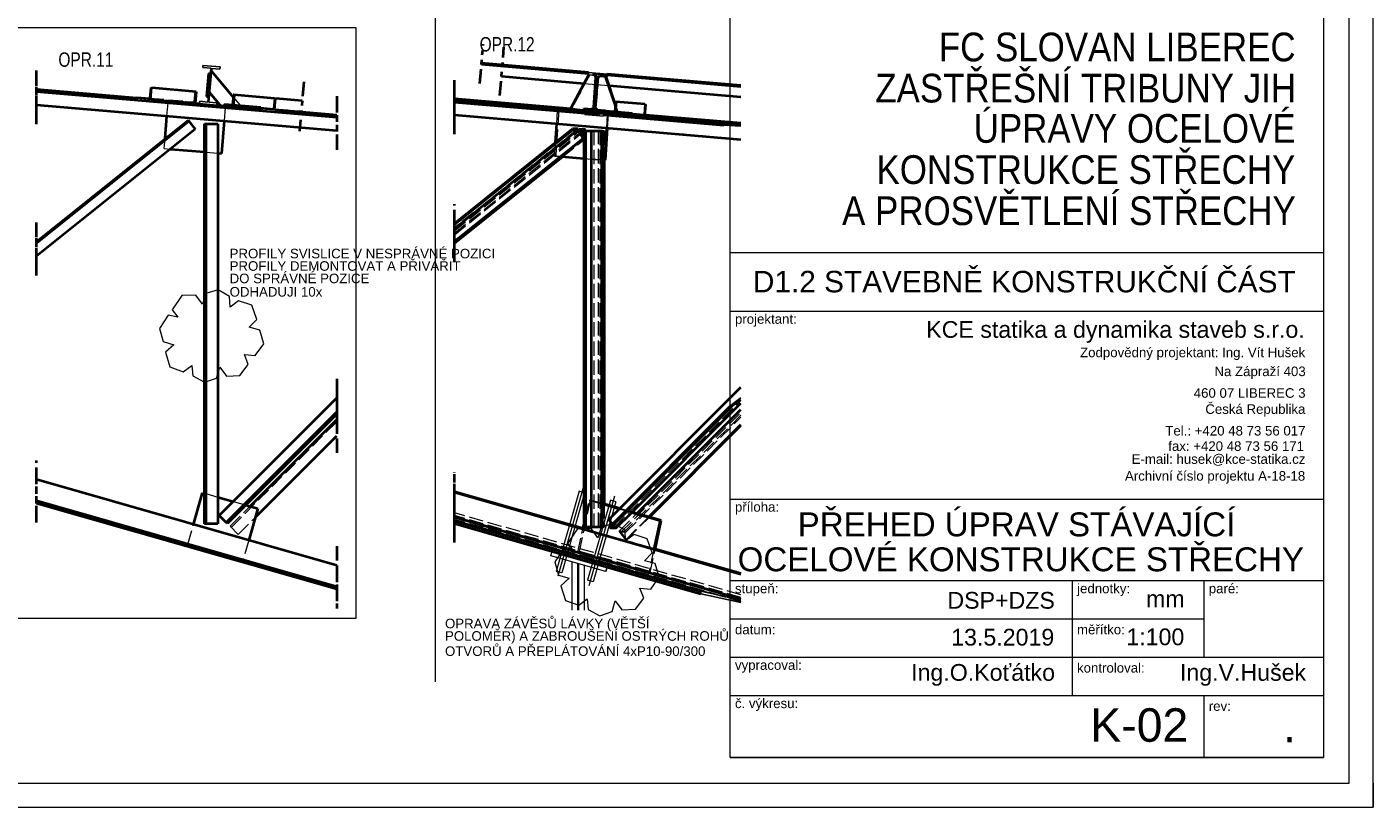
# Model space of a CAD drawing. Header units: metres. Extents: x 235 to 340, y 94 to 153.
# Tile 29 of 48: x 312 to 340, y 94 to 110. Entities that reach past the tile are written whole.
import ezdxf

# ---------------------------------------------------------------- set-up
doc = ezdxf.new("R2010")
doc.units = ezdxf.units.M
doc.linetypes.add('__RA_2', pattern=[0.4, 0.3, -0.1])
doc.linetypes.add('__RA_4', pattern=[0.6, 0.3, -0.1, 0, -0.1, 0, -0.1])
for name, color, linetype, lineweight in [('k-ocel', 132, 'Continuous', 13), ('KOTY', 171, 'Continuous', 18), ('POPIS', 7, 'Continuous', 13), ('SRAFY', 254, 'Continuous', 18), ('Standard', 7, 'Continuous', 40)]:
    doc.layers.add(name, color=color, linetype=linetype, lineweight=lineweight)
doc.styles.add('ARIAL', font='ARIAL.TTF')

msp = doc.modelspace()

# ---------------------------------------------------------------- linework, layer by layer
at = {"layer": 'k-ocel', "color": 204, "linetype": 'Continuous', "lineweight": 13}
for p, q in [((323.269, 100.585), (322.791, 98.912)), ((323.36, 100.685), (322.825, 98.813)), ((323.385, 100.552), (322.907, 98.879)), ((323.385, 100.552), (323.269, 100.585)), ((324.01, 100.485), (323.475, 98.611)), ((323.923, 100.398), (323.445, 98.725)), ((324.038, 100.365), (323.56, 98.692)), ((324.038, 100.365), (323.923, 100.398)), ((322.676, 99.236), (322.703, 99.332)), ((323.83, 98.907), (322.676, 99.236)), ((323.125, 98.098), (323.125, 99.108)), ((323.244, 98.098), (323.244, 99.074)), ((323.261, 98.098), (323.261, 99.069)), ((323.381, 98.098), (323.381, 99.035)), ((322.907, 98.879), (322.791, 98.912)), ((323.83, 98.907), (323.857, 99.003)), ((323.857, 99.003), (323.83, 98.907)), ((323.56, 98.692), (323.445, 98.725))]:
    msp.add_line(p, q, dxfattribs=at)
at = {"layer": 'KOTY', "color": 171, "linetype": 'Continuous', "lineweight": 18}
msp.add_line((339.859, 94.486), (339.859, 93.986), dxfattribs=at)
msp.add_line((339.859, 94.486), (339.859, 93.986), dxfattribs=at)
msp.add_line((339.859, 94.486), (339.859, 93.986), dxfattribs=at)
msp.add_line((339.859, 94.486), (339.859, 93.986), dxfattribs=at)
at = {"layer": 'POPIS', "color": 204, "linetype": 'Continuous', "lineweight": 13}
for p, q in [((326.426, 95.019), (326.426, 123.686)), ((338.826, 123.686), (338.826, 95.019)), ((326.426, 105.575), (338.826, 105.575)), ((326.426, 104.351), (338.826, 104.351)), ((326.426, 100.424), (338.826, 100.424)), ((326.426, 98.719), (338.826, 98.719)), ((333.575, 98.719), (333.575, 97.919)), ((336.326, 98.719), (336.326, 97.119)), ((326.426, 97.919), (336.326, 97.919)), ((333.573, 97.919), (333.573, 97.119)), ((326.426, 97.119), (338.826, 97.119)), ((333.573, 97.119), (333.573, 96.319)), ((326.426, 96.319), (338.826, 96.319)), ((336.326, 96.319), (336.326, 95.019)), ((338.826, 95.019), (326.426, 95.019)), ((326.426, 95.019), (338.826, 95.019))]:
    msp.add_line(p, q, dxfattribs=at)
at = {"layer": 'SRAFY', "color": 136, "linetype": 'Continuous', "lineweight": 18}
for points in [[(234.859, 93.986), (339.859, 93.986), (339.859, 153.386), (234.859, 153.386), (234.859, 93.986)], [(235.359, 94.486), (339.359, 94.486), (339.359, 152.886), (235.359, 152.886), (235.359, 94.486)]]:
    msp.add_lwpolyline(points, dxfattribs=at)
at = {"layer": 'Standard', "color": 1, "linetype": '__RA_4', "lineweight": 40}
for p, q in [((321.196, 109.106), (321.266, 109.927)), ((321.613, 108.854), (321.699, 109.866)), ((311.929, 108.541), (311.929, 109.381)), ((311.929, 108.26), (311.929, 109.341)), ((317.518, 109.144), (317.429, 108.108)), ((320.664, 108.373), (320.664, 109.175)), ((320.664, 108.319), (320.664, 109.16)), ((320.664, 108.051), (320.664, 109.119)), ((318.209, 108.843), (318.209, 108.003)), ((318.209, 108.803), (318.209, 107.722)), ((320.664, 108.76), (320.664, 108.804)), ((320.664, 108.745), (320.664, 108.788)), ((320.664, 105.755), (320.664, 106.584)), ((320.664, 105.406), (320.664, 106.469)), ((311.929, 105.373), (311.929, 106.204)), ((311.929, 105.096), (311.929, 106.173)), ((320.664, 105.939), (320.664, 106.285)), ((320.664, 105.377), (320.664, 106.196)), ((320.664, 105.666), (320.664, 105.936)), ((320.664, 105.638), (320.664, 105.908)), ((318.209, 102.939), (318.209, 101.845)), ((318.209, 102.645), (318.209, 101.8)), ((318.209, 102.486), (318.209, 101.347)), ((311.929, 99.983), (311.929, 101.232)), ((311.929, 99.933), (311.929, 100.783)), ((320.664, 100.168), (320.664, 100.975)), ((320.664, 99.641), (320.664, 100.96)), ((320.664, 100.526), (320.664, 100.632)), ((320.664, 100.511), (320.664, 100.617)), ((320.664, 99.512), (320.664, 100.369)), ((320.664, 99.921), (320.664, 100.09)), ((318.209, 99.438), (318.209, 98.189)), ((318.209, 98.989), (318.209, 98.139))]:
    msp.add_line(p, q, dxfattribs=at)
at = {"layer": 'Standard', "color": 2, "linetype": 'Continuous', "lineweight": 25}
for p, q in [((315.408, 109.486), (315.404, 109.44)), ((315.404, 109.44), (315.572, 109.426)), ((315.766, 109.455), (315.408, 109.486)), ((315.572, 109.426), (315.511, 108.72)), ((315.534, 108.718), (315.594, 109.424)), ((315.594, 109.424), (315.762, 109.409)), ((315.762, 109.409), (315.766, 109.455)), ((323.467, 109.337), (323.463, 109.288)), ((323.463, 109.288), (323.642, 109.273)), ((323.858, 109.303), (323.467, 109.337)), ((323.642, 109.273), (323.575, 108.493)), ((323.607, 108.491), (323.674, 109.27)), ((323.674, 109.27), (323.853, 109.255)), ((323.853, 109.255), (323.858, 109.303)), ((314.313, 109.018), (314.294, 108.802)), ((314.342, 109.015), (314.313, 109.018)), ((314.322, 108.776), (314.342, 109.015)), ((314.031, 108.825), (314.029, 108.801)), ((314.029, 108.801), (314.322, 108.776)), ((314.294, 108.802), (314.031, 108.825)), ((315.343, 108.735), (315.339, 108.689)), ((315.339, 108.689), (315.698, 108.658)), ((315.511, 108.72), (315.343, 108.735)), ((315.702, 108.704), (315.534, 108.718)), ((315.698, 108.658), (315.702, 108.704)), ((316.62, 108.603), (316.618, 108.579)), ((316.618, 108.579), (316.911, 108.554)), ((316.883, 108.581), (316.62, 108.603)), ((316.902, 108.796), (316.883, 108.581)), ((316.931, 108.793), (316.902, 108.796)), ((316.911, 108.554), (316.931, 108.793)), ((324.646, 108.674), (324.628, 108.459)), ((324.673, 108.672), (324.646, 108.674)), ((324.653, 108.432), (324.673, 108.672)), ((323.396, 108.509), (323.392, 108.46)), ((323.392, 108.46), (323.782, 108.427)), ((323.575, 108.493), (323.396, 108.509)), ((323.787, 108.475), (323.607, 108.491)), ((323.782, 108.427), (323.787, 108.475)), ((324.387, 108.479), (324.385, 108.455)), ((324.385, 108.455), (324.653, 108.432)), ((324.628, 108.459), (324.387, 108.479))]:
    msp.add_line(p, q, dxfattribs=at)
at = {"layer": 'Standard', "color": 1, "linetype": 'Continuous', "lineweight": 40}
for p, q in [((323.465, 109.313), (321.23, 109.505)), ((323.467, 109.337), (321.232, 109.529)), ((315.522, 109.316), (315.481, 108.837)), ((315.562, 109.312), (315.522, 109.316)), ((315.589, 109.364), (316.049, 108.818)), ((323.377, 109.104), (321.647, 109.252)), ((323.113, 108.612), (323.475, 109.287)), ((323.574, 108.606), (323.621, 109.235)), ((323.59, 109.277), (323.621, 109.235)), ((323.637, 109.235), (323.607, 109.276)), ((323.621, 109.235), (323.637, 109.235)), ((323.637, 109.235), (323.623, 109.05)), ((323.671, 109.235), (323.703, 109.266)), ((323.816, 109.255), (323.703, 109.266)), ((323.703, 109.266), (323.719, 109.266)), ((323.723, 109.266), (323.832, 109.255)), ((323.816, 109.255), (324.03, 108.624)), ((323.832, 109.255), (323.816, 109.255)), ((324.033, 108.661), (323.832, 109.255)), ((326.651, 109.04), (323.855, 109.28)), ((326.651, 109.064), (323.858, 109.303)), ((314.029, 108.801), (311.929, 108.981)), ((311.929, 108.941), (318.209, 108.403)), ((315.265, 108.936), (314.342, 109.015)), ((315.265, 108.936), (315.245, 108.697)), ((315.77, 108.652), (315.551, 108.913)), ((316.035, 108.653), (316.054, 108.868)), ((316.04, 108.87), (316.037, 108.833)), ((316.054, 108.868), (316.04, 108.87)), ((316.902, 108.796), (316.054, 108.868)), ((326.651, 108.823), (323.899, 109.059)), ((311.929, 108.66), (318.209, 108.122)), ((314.322, 108.776), (314.843, 108.731)), ((314.719, 108.71), (314.722, 108.742)), ((316.313, 108.573), (314.719, 108.71)), ((314.843, 108.731), (315.339, 108.689)), ((315.481, 108.837), (315.521, 108.834)), ((315.698, 108.658), (316.097, 108.624)), ((315.857, 108.644), (315.859, 108.668)), ((316.62, 108.603), (315.859, 108.668)), ((316.618, 108.579), (316.097, 108.624)), ((316.316, 108.605), (316.313, 108.573)), ((317.484, 108.746), (316.931, 108.793)), ((323.094, 108.581), (320.664, 108.789)), ((323.578, 108.525), (320.664, 108.775)), ((320.664, 108.773), (323.578, 108.523)), ((320.664, 108.76), (323.577, 108.51)), ((320.664, 108.719), (323.394, 108.485)), ((323.091, 108.575), (323.113, 108.612)), ((323.229, 108.56), (323.091, 108.575)), ((323.368, 108.587), (323.365, 108.548)), ((323.368, 108.587), (323.536, 108.57)), ((323.381, 108.548), (323.384, 108.585)), ((323.574, 108.606), (323.536, 108.57)), ((323.552, 108.57), (323.584, 108.601)), ((323.585, 108.606), (323.574, 108.606)), ((323.644, 108.558), (323.616, 108.596)), ((324.02, 108.511), (324.038, 108.726)), ((324.646, 108.674), (324.038, 108.726)), ((311.929, 105.804), (315.1, 108.341)), ((315.115, 108.322), (311.929, 105.773)), ((314.617, 107.955), (314.658, 108.426)), ((315.1, 108.341), (315.115, 108.322)), ((315.115, 108.322), (315.25, 108.153)), ((315.853, 108.324), (315.795, 107.646)), ((318.209, 108.443), (316.911, 108.554)), ((320.664, 108.451), (326.651, 107.937)), ((323.229, 108.56), (323.365, 108.548)), ((323.365, 108.548), (323.381, 108.548)), ((323.579, 108.539), (323.382, 108.556)), ((323.536, 108.57), (323.552, 108.57)), ((323.609, 108.507), (326.294, 108.277)), ((323.808, 108.506), (323.61, 108.523)), ((323.61, 108.521), (323.808, 108.504)), ((323.809, 108.519), (323.611, 108.536)), ((323.644, 108.558), (323.811, 108.541)), ((323.785, 108.452), (326.294, 108.237)), ((323.808, 108.499), (323.811, 108.541)), ((324.082, 108.475), (323.808, 108.499)), ((323.825, 108.503), (323.828, 108.527)), ((324.385, 108.455), (323.825, 108.503)), ((324.387, 108.479), (323.828, 108.527)), ((324.08, 108.482), (324.082, 108.475)), ((324.082, 108.475), (324.098, 108.475)), ((324.098, 108.475), (324.096, 108.48)), ((324.097, 108.479), (326.651, 108.26)), ((326.651, 108.262), (324.653, 108.433)), ((326.651, 108.276), (324.654, 108.447)), ((315.25, 108.153), (311.929, 105.496)), ((315.439, 99.904), (315.439, 108.264)), ((315.439, 108.264), (315.471, 108.264)), ((315.471, 108.264), (315.471, 99.904)), ((315.471, 108.264), (315.719, 108.264)), ((315.719, 108.264), (315.719, 99.904)), ((320.664, 106.184), (323.131, 108.157)), ((323.25, 108.138), (320.664, 106.069)), ((323.143, 108.138), (320.664, 106.155)), ((322.776, 107.874), (322.802, 108.267)), ((323.25, 108.157), (323.131, 108.157)), ((323.131, 108.157), (323.143, 108.138)), ((323.143, 108.138), (323.25, 108.138)), ((323.369, 107.96), (323.25, 108.157)), ((323.25, 108.138), (323.357, 107.96)), ((323.374, 99.839), (323.374, 108.119)), ((323.374, 108.119), (323.401, 108.119)), ((323.401, 108.119), (323.401, 99.839)), ((323.401, 108.119), (323.524, 108.119)), ((323.524, 108.119), (323.524, 99.839)), ((323.524, 108.119), (323.74, 108.119)), ((323.74, 108.119), (323.74, 99.839)), ((323.74, 108.119), (323.756, 108.119)), ((323.756, 108.119), (323.756, 107.505)), ((323.841, 108.178), (323.797, 107.502)), ((323.821, 107.502), (323.865, 108.176)), ((314.73, 107.737), (315.439, 107.677)), ((323.369, 107.96), (320.664, 105.796)), ((323.357, 107.96), (320.664, 105.806)), ((323.357, 107.96), (323.369, 107.96)), ((315.719, 107.653), (315.795, 107.646)), ((320.664, 105.777), (322.915, 107.578)), ((320.664, 105.768), (322.925, 107.577)), ((322.893, 107.579), (323.374, 107.538)), ((323.756, 107.505), (323.797, 107.502)), ((323.756, 107.505), (323.756, 100.321)), ((323.779, 107.503), (323.779, 100.321)), ((323.795, 107.502), (323.795, 100.316)), ((323.797, 107.502), (323.821, 107.502)), ((323.888, 99.995), (326.651, 102.759)), ((315.751, 100.081), (318.209, 102.539)), ((323.903, 99.838), (326.455, 102.39)), ((324.371, 100.145), (326.651, 102.425)), ((315.898, 99.934), (318.209, 102.245)), ((318.209, 102.2), (315.921, 99.912)), ((326.455, 102.348), (323.921, 99.814)), ((324.477, 100.121), (326.651, 102.295)), ((316.394, 100.272), (318.209, 102.086)), ((324.724, 100.051), (326.651, 101.978)), ((324.737, 100.047), (326.651, 101.962)), ((316.505, 100.044), (318.209, 101.747)), ((318.209, 99.038), (311.929, 100.832)), ((315.214, 99.894), (315.403, 100.555)), ((315.403, 100.555), (315.439, 100.545)), ((315.719, 100.465), (316.042, 100.373)), ((320.664, 100.583), (323.353, 99.815)), ((323.351, 99.807), (320.664, 100.575)), ((320.664, 100.568), (323.35, 99.801)), ((326.651, 98.85), (320.664, 100.56)), ((318.209, 98.589), (311.929, 100.383)), ((318.209, 98.539), (311.929, 100.333)), ((316.306, 100.297), (316.557, 100.226)), ((316.557, 100.226), (316.368, 99.564)), ((324.117, 100.224), (323.756, 100.327)), ((323.756, 100.321), (323.756, 100.321)), ((323.756, 99.839), (323.756, 100.321)), ((323.756, 100.321), (324.111, 100.219)), ((324.04, 99.814), (324.371, 100.145)), ((324.371, 100.145), (324.04, 99.814)), ((324.371, 100.145), (324.962, 99.976)), ((324.371, 100.145), (324.371, 100.145)), ((324.986, 99.976), (324.376, 100.15)), ((315.471, 99.904), (315.439, 99.904)), ((315.719, 99.904), (315.471, 99.904)), ((315.898, 99.934), (315.751, 100.081)), ((315.921, 99.912), (315.898, 99.934)), ((326.651, 98.33), (320.664, 100.041)), ((320.664, 99.969), (325.81, 98.499)), ((320.664, 99.912), (325.81, 98.442)), ((323.35, 99.801), (323.374, 99.91)), ((323.962, 99.897), (323.888, 99.995)), ((324.962, 99.976), (324.833, 99.377)), ((324.856, 99.371), (324.986, 99.976)), ((324.962, 99.976), (324.986, 99.976)), ((323.35, 99.801), (324.833, 99.377)), ((323.401, 99.839), (323.374, 99.839)), ((323.524, 99.839), (323.401, 99.839)), ((323.74, 99.839), (323.524, 99.839)), ((323.756, 99.839), (323.74, 99.839)), ((323.921, 99.814), (323.903, 99.838)), ((324.04, 99.814), (323.921, 99.814)), ((324.833, 99.377), (324.833, 99.377)), ((324.833, 99.377), (326.651, 98.858)), ((326.651, 98.864), (324.857, 99.377)), ((324.859, 99.384), (326.651, 98.872))]:
    msp.add_line(p, q, dxfattribs=at)
at = {"layer": 'Standard', "color": 136, "linetype": '__RA_2', "lineweight": 18}
for p, q in [((323.492, 109.289), (323.129, 108.612)), ((323.855, 109.28), (323.465, 109.313)), ((323.475, 109.287), (323.476, 109.289)), ((323.476, 109.289), (323.492, 109.289)), ((323.589, 109.278), (323.476, 109.289)), ((323.492, 109.289), (323.605, 109.278)), ((323.605, 109.278), (323.589, 109.278)), ((323.589, 109.278), (323.59, 109.277)), ((323.607, 109.276), (323.605, 109.278)), ((323.666, 109.23), (323.612, 108.602)), ((323.628, 108.602), (323.682, 109.23)), ((323.666, 109.23), (323.671, 109.235)), ((323.682, 109.23), (323.666, 109.23)), ((323.719, 109.266), (323.682, 109.23)), ((323.719, 109.266), (323.723, 109.266)), ((323.719, 109.266), (323.719, 109.266)), ((315.227, 108.723), (315.245, 108.938)), ((316.039, 108.629), (316.059, 108.868)), ((316.073, 108.867), (316.053, 108.628)), ((323.626, 109.083), (323.377, 109.104)), ((323.623, 109.05), (323.59, 108.606)), ((323.899, 109.059), (323.626, 109.083)), ((314.294, 108.802), (315.227, 108.723)), ((314.658, 108.426), (314.682, 108.705)), ((315.049, 108.714), (315.051, 108.738)), ((315.51, 108.642), (315.513, 108.674)), ((315.51, 108.642), (316.313, 108.573)), ((315.845, 108.67), (315.843, 108.646)), ((315.859, 108.668), (315.845, 108.67)), ((315.877, 108.603), (315.853, 108.324)), ((316.037, 108.833), (316.021, 108.654)), ((316.049, 108.818), (316.221, 108.613)), ((316.883, 108.581), (317.436, 108.533)), ((326.651, 108.236), (320.664, 108.749)), ((320.664, 108.737), (326.651, 108.224)), ((326.651, 108.218), (320.664, 108.731)), ((323.107, 108.575), (323.091, 108.575)), ((323.382, 108.556), (323.094, 108.581)), ((323.129, 108.612), (323.107, 108.575)), ((323.107, 108.575), (323.381, 108.545)), ((323.113, 108.612), (323.129, 108.612)), ((323.384, 108.587), (323.368, 108.587)), ((323.552, 108.57), (323.384, 108.587)), ((323.384, 108.585), (323.384, 108.587)), ((323.584, 108.601), (323.59, 108.606)), ((323.59, 108.606), (323.585, 108.606)), ((323.612, 108.602), (323.628, 108.602)), ((323.616, 108.596), (323.612, 108.602)), ((323.628, 108.602), (323.659, 108.558)), ((324.03, 108.624), (324.066, 108.516)), ((324.082, 108.516), (324.033, 108.661)), ((324.06, 108.724), (324.039, 108.485)), ((326.651, 107.943), (320.664, 108.456)), ((320.664, 108.454), (326.651, 107.941)), ((322.802, 108.269), (320.664, 108.452)), ((322.844, 108.548), (322.782, 107.591)), ((322.802, 108.267), (322.82, 108.548)), ((322.802, 108.269), (322.82, 108.548)), ((322.82, 108.548), (322.844, 108.548)), ((322.82, 108.548), (323.859, 108.459)), ((323.883, 108.459), (322.844, 108.548)), ((323.365, 108.545), (323.229, 108.56)), ((323.244, 108.56), (323.229, 108.56)), ((323.381, 108.548), (323.244, 108.56)), ((323.365, 108.548), (323.365, 108.545)), ((323.365, 108.545), (323.381, 108.545)), ((323.381, 108.545), (323.381, 108.548)), ((323.394, 108.485), (323.785, 108.452)), ((323.577, 108.51), (323.609, 108.507)), ((323.61, 108.523), (323.578, 108.525)), ((323.578, 108.525), (323.61, 108.522)), ((323.578, 108.523), (323.61, 108.521)), ((323.611, 108.536), (323.579, 108.539)), ((323.659, 108.558), (323.644, 108.558)), ((323.827, 108.541), (323.659, 108.558)), ((324.653, 108.433), (323.808, 108.506)), ((323.808, 108.504), (324.097, 108.479)), ((323.824, 108.499), (323.808, 108.499)), ((324.654, 108.447), (323.809, 108.519)), ((323.811, 108.541), (323.827, 108.541)), ((323.827, 108.541), (323.824, 108.499)), ((323.824, 108.499), (324.098, 108.475)), ((323.859, 108.459), (323.841, 108.178)), ((323.859, 108.459), (323.883, 108.459)), ((323.859, 108.459), (323.859, 108.459)), ((323.865, 108.176), (323.883, 108.459)), ((324.066, 108.516), (324.07, 108.506)), ((324.082, 108.516), (324.066, 108.516)), ((324.07, 108.506), (324.08, 108.482)), ((324.086, 108.505), (324.082, 108.516)), ((324.096, 108.48), (324.086, 108.505)), ((320.664, 106.07), (323.274, 108.157)), ((323.393, 108.157), (320.664, 105.974)), ((323.25, 108.157), (320.664, 106.089)), ((320.664, 106.031), (323.298, 108.138)), ((320.664, 105.945), (323.405, 108.138)), ((322.802, 108.269), (322.802, 108.269)), ((323.841, 108.18), (322.802, 108.269)), ((323.393, 108.157), (323.274, 108.157)), ((323.274, 108.157), (323.393, 107.96)), ((323.405, 107.96), (323.298, 108.138)), ((323.298, 108.138), (323.405, 108.138)), ((323.405, 108.138), (323.393, 108.157)), ((323.513, 107.526), (323.513, 108.119)), ((323.536, 108.119), (323.536, 99.839)), ((323.58, 108.119), (323.58, 99.839)), ((323.675, 99.839), (323.675, 108.119)), ((323.703, 108.119), (323.703, 99.839)), ((323.779, 108.119), (323.756, 108.119)), ((323.756, 108.119), (323.756, 108.119)), ((323.779, 108.119), (323.779, 107.503)), ((323.795, 108.119), (323.779, 108.119)), ((323.795, 108.119), (323.795, 107.502)), ((323.841, 108.18), (323.841, 108.18)), ((326.651, 107.939), (323.841, 108.18)), ((314.6, 107.749), (314.617, 107.955)), ((314.6, 107.749), (314.73, 107.737)), ((322.758, 107.591), (322.774, 107.843)), ((322.774, 107.843), (322.776, 107.874)), ((322.915, 107.578), (323.393, 107.96)), ((322.925, 107.577), (323.405, 107.96)), ((323.393, 107.96), (323.405, 107.96)), ((315.439, 107.677), (315.471, 107.674)), ((315.471, 107.674), (315.719, 107.653)), ((322.758, 107.591), (322.893, 107.579)), ((322.782, 107.591), (322.758, 107.591)), ((323.821, 107.502), (322.782, 107.591)), ((323.374, 107.538), (323.74, 107.507)), ((323.513, 107.526), (323.513, 100.39)), ((323.513, 107.526), (323.513, 107.526)), ((323.74, 107.507), (323.756, 107.505)), ((323.756, 107.505), (323.756, 107.505)), ((323.756, 107.505), (323.756, 107.505)), ((323.903, 99.995), (326.651, 102.743)), ((324.006, 99.838), (326.651, 102.483)), ((324.143, 99.729), (326.651, 102.237)), ((326.651, 102.176), (324.228, 99.753)), ((324.247, 99.729), (326.651, 102.134)), ((316, 99.832), (318.209, 102.041)), ((315.439, 100.545), (315.471, 100.536)), ((315.471, 100.536), (315.719, 100.465)), ((315.977, 99.855), (316.394, 100.272)), ((316.042, 100.373), (316.271, 100.307)), ((316.271, 100.307), (316.306, 100.297)), ((323.503, 100.4), (323.269, 99.313)), ((323.401, 100.039), (323.479, 100.4)), ((323.479, 100.4), (323.503, 100.4)), ((323.479, 100.4), (323.524, 100.387)), ((323.756, 100.327), (323.503, 100.4)), ((323.513, 100.39), (323.513, 100.39)), ((323.513, 100.39), (323.513, 99.839)), ((323.524, 100.387), (323.74, 100.325)), ((323.74, 100.325), (323.756, 100.321)), ((323.779, 100.321), (323.779, 99.839)), ((323.795, 100.316), (323.795, 99.839)), ((323.903, 99.995), (324.124, 100.215)), ((324.111, 100.219), (324.371, 100.145)), ((324.376, 100.15), (324.117, 100.224)), ((324.124, 100.215), (324.124, 100.215)), ((315.096, 99.478), (315.214, 99.894)), ((316.147, 99.685), (315.977, 99.855)), ((316.147, 99.685), (316.505, 100.044)), ((326.651, 98.424), (320.664, 100.135)), ((326.651, 98.367), (320.664, 100.077)), ((320.664, 100.064), (326.651, 98.353)), ((326.651, 98.287), (320.664, 99.998)), ((320.664, 99.991), (326.651, 98.281)), ((323.374, 99.91), (323.401, 100.039)), ((323.888, 99.995), (323.903, 99.995)), ((323.903, 99.995), (324.04, 99.814)), ((324.04, 99.814), (323.903, 99.995)), ((324.006, 99.838), (323.962, 99.897)), ((324.109, 99.753), (324.477, 100.121)), ((324.246, 99.572), (324.724, 100.051)), ((324.262, 99.572), (324.737, 100.047)), ((323.245, 99.313), (323.35, 99.801)), ((323.35, 99.801), (323.35, 99.801)), ((324.857, 99.377), (323.351, 99.807)), ((323.353, 99.815), (324.859, 99.384)), ((323.756, 99.839), (323.779, 99.839)), ((323.756, 99.839), (323.756, 99.839)), ((323.779, 99.839), (323.795, 99.839)), ((323.903, 99.838), (324.006, 99.838)), ((324.109, 99.753), (324.228, 99.753)), ((324.246, 99.572), (324.109, 99.753)), ((324.143, 99.729), (324.262, 99.572)), ((324.247, 99.729), (324.143, 99.729)), ((324.228, 99.753), (324.247, 99.729)), ((316.368, 99.564), (316.249, 99.149)), ((323.245, 99.313), (324.728, 98.889)), ((323.269, 99.313), (323.245, 99.313)), ((324.752, 98.889), (323.269, 99.313)), ((324.262, 99.572), (324.246, 99.572)), ((324.833, 99.377), (324.728, 98.889)), ((324.752, 98.889), (324.856, 99.371)), ((324.833, 99.377), (324.833, 99.377)), ((324.728, 98.889), (324.752, 98.889)), ((324.728, 98.889), (324.728, 98.889))]:
    msp.add_line(p, q, dxfattribs=at)
at = {"layer": 'Standard', "color": 4, "linetype": 'Continuous', "lineweight": 25}
for p, q in [((326.651, 108.254), (326.294, 108.277)), ((326.294, 108.277), (326.294, 108.237)), ((326.294, 108.237), (326.651, 108.214)), ((326.651, 102.538), (326.455, 102.39)), ((326.455, 102.348), (326.651, 102.496)), ((326.455, 102.39), (326.455, 102.348)), ((326.651, 98.318), (325.81, 98.499)), ((325.81, 98.499), (325.81, 98.442)), ((325.81, 98.442), (326.651, 98.26))]:
    msp.add_line(p, q, dxfattribs=at)
at = {"layer": 'Standard', "color": 7, "linetype": 'Continuous', "lineweight": 18}
for points in [[(326.651, 111.841), (320.264, 111.841), (320.264, 96.605)], [(311.529, 97.933), (318.609, 97.933), (318.609, 110.271), (311.529, 110.271), (311.529, 97.933)]]:
    msp.add_lwpolyline(points, dxfattribs=at)
at = {"layer": 'Standard', "color": 7, "linetype": 'Continuous', "lineweight": 13}
for points in [[(314.968, 104.676), (314.765, 104.377), (314.887, 104.225)], [(315.397, 104.493), (315.262, 104.684), (314.968, 104.676)], [(315.727, 104.793), (315.469, 104.721), (315.397, 104.493)], [(315.978, 104.431), (315.966, 104.658), (315.727, 104.793)], [(316.431, 104.474), (316.155, 104.565), (315.978, 104.431)], [(316.372, 104.012), (316.534, 104.177), (316.431, 104.474)], [(314.887, 104.225), (314.681, 104.267), (314.5, 103.991)], [(314.5, 103.991), (314.578, 103.715), (314.799, 103.649)], [(316.679, 103.67), (316.595, 103.956), (316.372, 104.012)], [(314.799, 103.649), (314.627, 103.493), (314.721, 103.187)], [(316.276, 103.444), (316.503, 103.422), (316.679, 103.67)], [(316.183, 103.005), (316.355, 103.236), (316.276, 103.444)], [(314.721, 103.187), (314.999, 103.085), (315.175, 103.217)], [(315.175, 103.217), (315.196, 102.999), (315.44, 102.864)], [(315.44, 102.864), (315.695, 102.953), (315.76, 103.179)], [(315.76, 103.179), (315.902, 102.99), (316.183, 103.005)], [(323.99, 99.912), (323.732, 99.839), (323.66, 99.612)], [(324.241, 99.55), (324.229, 99.776), (323.99, 99.912)], [(323.231, 99.795), (323.028, 99.496), (323.15, 99.344)], [(323.66, 99.612), (323.525, 99.802), (323.231, 99.795)], [(324.694, 99.593), (324.419, 99.683), (324.241, 99.55)], [(324.635, 99.131), (324.797, 99.296), (324.694, 99.593)], [(323.15, 99.344), (322.944, 99.386), (322.763, 99.11)], [(322.763, 99.11), (322.841, 98.834), (323.062, 98.767)], [(324.942, 98.788), (324.858, 99.075), (324.635, 99.131)], [(323.062, 98.767), (322.89, 98.611), (322.984, 98.305)], [(324.539, 98.563), (324.766, 98.54), (324.942, 98.788)], [(324.446, 98.124), (324.619, 98.354), (324.539, 98.563)], [(322.984, 98.305), (323.262, 98.204), (323.438, 98.335)], [(323.438, 98.335), (323.459, 98.118), (323.703, 97.983)], [(323.703, 97.983), (323.958, 98.071), (324.024, 98.298)], [(324.024, 98.298), (324.165, 98.109), (324.446, 98.124)]]:
    msp.add_lwpolyline(points, dxfattribs=at)

# ---------------------------------------------------------------- texts
at = {"layer": 'POPIS', "color": 204, "linetype": 'Continuous', "lineweight": 13, "attachment_point": 7, "style": 'ARIAL'}
for s, insert, char_height, width in [('\\W0.77;OPR.12', (321.191, 109.773), 0.3, 0.11538), ('\\W0.87;FC\\~SLOVAN\\~LIBEREC', (330.785, 109.562), 0.6, 0.26019), ('\\W0.77;OPR.11', (312.389, 109.453), 0.3, 0.11538), ('\\W0.87;ZASTŘEŠNÍ\\~TRIBUNY\\~JIH', (329.458, 108.702), 0.6, 0.26019), ('\\W0.87;ÚPRAVY\\~OCELOVÉ', (331.514, 107.86), 0.6, 0.26019), ('\\W0.87;KONSTRUKCE\\~STŘECHY', (329.484, 107), 0.6, 0.26019), ('\\W0.87;A\\~PROSVĚTLENÍ\\~STŘECHY', (328.764, 106.14), 0.6, 0.26019), ('\\W0.99;PROFILY\\~SVISLICE\\~V\\~NESPRÁVNÉ\\~POZICI', (315.967, 105.451), 0.2, 0.09912), ('\\W0.99;PROFILY\\~DEMONTOVAT\\~A\\~PŘIVAŘIT\\~', (315.967, 105.191), 0.2, 0.09912), ('\\W0.99;D1.2\\~STAVEBNĚ\\~KONSTRUKČNÍ\\~ČÁST', (326.901, 104.736), 0.45, 0.22302), ('\\W0.99;DO\\~SPRÁVNÉ\\~POZICE', (315.967, 104.931), 0.2, 0.09912), ('\\W0.99;ODHADUJI\\~10x', (315.967, 104.651), 0.2, 0.09912), ('\\W0.99;projektant:', (326.526, 104.026), 0.2, 0.09912), ('\\W0.99;KCE\\~statika\\~a\\~dynamika\\~staveb\\~s.r.o.', (330.523, 103.687), 0.35, 0.17346), ('\\W0.99;Zodpovědný\\~projektant:\\~Ing.\\~Vít\\~Hušek', (333.737, 103.327), 0.2, 0.09912), ('\\W0.99;Na\\~Zápraží\\~403', (336.545, 102.932), 0.2, 0.09912), ('\\W0.99;460\\~07\\~LIBEREC\\~3', (336.112, 102.537), 0.2, 0.09912), ('\\W0.99;Česká\\~Republika', (336.354, 102.143), 0.2, 0.09912), ('\\W0.99;Tel.:\\~+420\\~48\\~73\\~56\\~017', (335.518, 101.748), 0.2, 0.09912), ('\\W0.99;fax:\\~+420\\~48\\~73\\~56\\~171', (335.579, 101.427), 0.2, 0.09912), ('\\W0.99;E-mail:\\~husek@kce-statika.cz', (334.814, 101.119), 0.2, 0.09912), ('\\W0.99;Archivní\\~číslo\\~projektu\\~A-18-18', (334.675, 100.747), 0.2, 0.09912), ('\\W0.99;příloha:', (326.526, 100.099), 0.2, 0.09912), ('\\W0.99;PŘEHED\\~ÚPRAV\\~STÁVAJÍCÍ\\~', (327.837, 99.637), 0.5, 0.2478), ('\\W0.99;OCELOVÉ\\~KONSTRUKCE\\~STŘECHY', (326.582, 98.907), 0.5, 0.2478), ('\\W0.99;stupeň:', (326.526, 98.394), 0.2, 0.09912), ('\\W0.99;DSP+DZS', (330.965, 98.127), 0.35, 0.17346), ('\\W0.99;jednotky:', (333.675, 98.394), 0.2, 0.09912), ('\\W0.99;paré:', (336.426, 98.394), 0.2, 0.09912), ('\\W0.99;mm', (335.115, 98.164), 0.35, 0.17346), ('\\W0.99;OPRAVA\\~ZÁVĚSŮ\\~LÁVKY\\~(VĚTŠÍ', (320.467, 97.662), 0.2, 0.09912), ('\\W0.99;POLOMĚR)\\~A\\~ZABROUŠENÍ\\~OSTRÝCH\\~ROHŮ', (320.467, 97.402), 0.2, 0.09912), ('\\W0.99;datum:', (326.526, 97.594), 0.2, 0.09912), ('\\W0.99;13.5.2019', (331.044, 97.357), 0.35, 0.17346), ('\\W0.99;měřítko:', (333.673, 97.594), 0.2, 0.09912), ('\\W0.99;1:100', (334.704, 97.364), 0.35, 0.17346), ('\\W0.99;OTVORŮ\\~A\\~PŘEPLÁTOVÁNÍ\\~4xP10-90/300', (320.467, 97.142), 0.2, 0.09912), ('\\W0.99;vypracoval:', (326.526, 96.794), 0.2, 0.09912), ('\\W0.99;Ing.O.Koťátko', (330.207, 96.52), 0.35, 0.17346), ('\\W0.99;kontroloval:', (333.673, 96.794), 0.2, 0.09912), ('\\W0.99;Ing.V.Hušek', (335.824, 96.52), 0.35, 0.17346), ('\\W0.99;č.\\~výkresu:', (326.526, 95.994), 0.2, 0.09912), ('\\W0.99;K-02', (333.952, 95.341), 0.7, 0.34692), ('\\W0.99;rev:', (336.426, 95.994), 0.2, 0.09912), ('\\W0.99;.', (337.978, 95.341), 0.7, 0.34692)]:
    msp.add_mtext(s, dxfattribs=dict(at, insert=insert, char_height=char_height, width=width))

doc.saveas('drawing.dxf')
